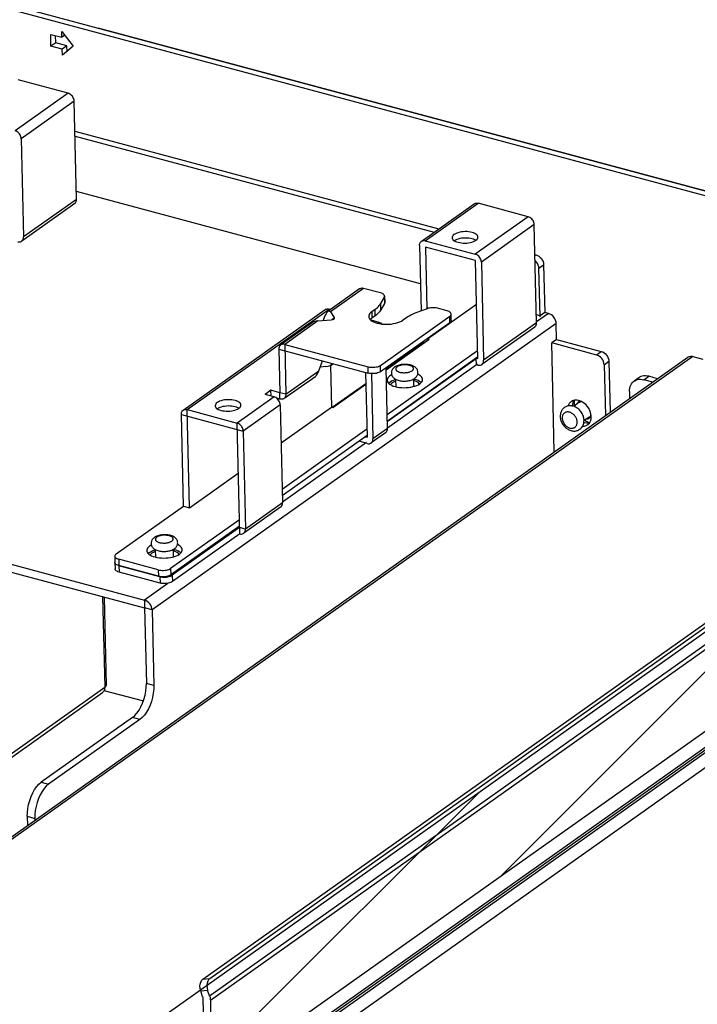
# Model space of a CAD drawing. Header units: millimetres. Extents: x 6 to 414, y 7 to 290.
# Tile 51 of 256: x 163.89 to 171.53, y 113.07 to 124.17. Entities that reach past the tile are written whole.
import ezdxf

# ---------------------------------------------------------------- set-up
doc = ezdxf.new("R2010")
doc.units = ezdxf.units.MM
doc.header["$LTSCALE"] = 23.1
doc.layers.get('0').update_dxf_attribs({"linetype": 'CONTINUOUS'})
doc.layers.add('00_COMPONENTS', color=7, linetype='CONTINUOUS')
doc.styles.get("Standard").update_dxf_attribs({"font": 'txt', "width": 0.6})
doc.dimstyles.get("Standard").update_dxf_attribs({"dimtxt": 2.5, "dimasz": 1.8, "dimexe": 0.05, "dimexo": 0.0625, "dimtad": 1, "dimzin": 0, "dimdsep": 46, "dimtxsty": 'Standard', "dimblk": '_FILLED', "dimblk1": '_FILLED', "dimblk2": '_FILLED', "dimcen": 0.09, "dimadec": 0, "dimazin": 0, "dimtol": 1, "dimtp": 0.01, "dimtm": 0.01, "dimtfac": 1, "dimtofl": 0, "dimtmove": 0, "dimatfit": 3, "dimldrblk": '_FILLED', "dimfxl": 0, "dimtolj": 1, "dimtzin": 0, "dimarcsym": 0})

# ---------------------------------------------------------------- blocks, each defined once
blk = doc.blocks.new('_FILLED')
at = {"color": 0, "linetype": 'ByBlock'}
blk.add_solid([(0, 0), (-1, 0.2222), (-1, -0.2222)], dxfattribs=at)

msp = doc.modelspace()

# ---------------------------------------------------------------- linework, layer by layer
at = {"color": 4, "linetype": 'Continuous'}
for p, q in [((176.709, 120.874), (164.775, 124.076)), ((176.649, 120.839), (144.55, 98.072)), ((145.086, 97.338), (176.675, 119.742))]:
    msp.add_line(p, q, dxfattribs=at)
at = {"color": 7, "linetype": 'Continuous'}
for p, q in [((142.279, 123.808), (165.298, 117.631)), ((164.516, 122.861), (168.562, 121.776)), ((168.407, 121.195), (164.531, 122.235)), ((169.032, 121.685), (169.022, 121.691)), ((169.027, 121.457), (168.464, 121.608)), ((168.464, 121.608), (168.48, 120.913)), ((169.053, 120.351), (169.027, 121.457)), ((169.698, 121.513), (169.71, 121.521)), ((169.742, 121.37), (169.796, 121.409)), ((169.755, 120.824), (169.742, 121.37)), ((167.962, 120.901), (167.96, 120.973)), ((168.002, 120.972), (167.962, 120.901)), ((168.001, 121.044), (168.002, 120.972)), ((168.004, 121.056), (168.005, 120.984)), ((167.859, 120.88), (167.86, 120.808)), ((167.898, 120.835), (167.896, 120.906)), ((168.488, 120.574), (169.038, 120.964)), ((169.851, 120.86), (169.716, 120.765)), ((169.809, 120.872), (169.755, 120.833)), ((169.851, 120.86), (169.809, 120.872)), ((169.867, 120.854), (169.851, 120.86)), ((167.898, 120.835), (167.86, 120.808)), ((167.958, 120.205), (168.739, 120.758)), ((168.739, 120.758), (168.737, 120.83)), ((168.755, 120.783), (168.753, 120.855)), ((169.755, 120.833), (169.714, 120.844)), ((169.937, 120.748), (165.384, 117.519)), ((169.941, 120.569), (169.937, 120.748)), ((168.02, 120.226), (168.505, 120.57)), ((168.02, 120.234), (168.444, 120.535)), ((168.488, 120.58), (168.488, 120.574)), ((168.488, 120.574), (168.505, 120.57)), ((169.884, 120.532), (170.391, 120.395)), ((169.941, 120.569), (169.887, 120.531)), ((169.916, 119.301), (169.887, 120.531)), ((166.812, 120.459), (167.82, 120.189)), ((166.878, 120.513), (166.891, 119.95)), ((169.051, 120.439), (168.032, 119.717)), ((170.391, 120.395), (170.445, 120.434)), ((167.264, 120.214), (167.305, 120.327)), ((168.034, 119.645), (169.036, 120.355)), ((169.053, 120.351), (169.036, 120.355)), ((169.038, 120.284), (169.036, 120.355)), ((170.477, 120.283), (170.531, 120.322)), ((166.891, 119.95), (167.264, 120.214)), ((167.341, 120.262), (167.28, 120.257)), ((167.393, 120.274), (167.404, 119.805)), ((167.401, 120.279), (167.424, 120.295)), ((167.789, 120.197), (167.806, 119.467)), ((167.82, 120.189), (167.819, 120.26)), ((167.958, 120.205), (167.957, 120.276)), ((169.047, 120.29), (169.038, 120.284)), ((170.477, 120.283), (170.491, 119.709)), ((166.87, 119.902), (167.228, 120.156)), ((168.134, 120.034), (168.132, 120.118)), ((168.334, 120.039), (168.332, 120.123)), ((170.868, 120.137), (170.814, 120.098)), ((170.926, 120.114), (170.98, 120.153)), ((171.079, 120.126), (170.98, 120.153)), ((166.724, 119.93), (166.723, 119.995)), ((167.412, 119.803), (167.792, 120.072)), ((167.421, 119.801), (167.792, 120.064)), ((168.091, 120.079), (168.08, 120.07)), ((168.299, 120.031), (168.323, 120.036)), ((168.384, 120.058), (168.4, 120.068)), ((168.394, 120.069), (168.385, 120.078)), ((168.396, 120.066), (168.394, 120.069)), ((168.4, 120.068), (168.413, 120.079)), ((166.825, 119.896), (166.787, 119.906)), ((166.891, 119.95), (166.824, 119.968)), ((166.825, 119.896), (166.824, 119.968)), ((170.139, 119.88), (170.138, 119.87)), ((165.805, 118.671), (165.779, 119.777)), ((166.361, 119.791), (166.351, 119.797)), ((166.837, 119.403), (167.404, 119.805)), ((167.404, 119.805), (167.421, 119.801)), ((170.194, 119.856), (170.135, 119.813)), ((170.141, 119.832), (170.143, 119.819)), ((170.153, 119.806), (170.142, 119.811)), ((170.27, 119.835), (170.246, 119.854)), ((165.714, 119.723), (166.411, 119.536)), ((170.31, 119.693), (170.25, 119.65)), ((170.25, 119.645), (170.251, 119.657)), ((170.33, 119.672), (170.332, 119.7)), ((166.371, 118.376), (166.342, 119.626)), ((167.804, 119.555), (166.85, 118.878)), ((170.311, 119.633), (170.315, 119.632)), ((167.788, 119.471), (167.806, 119.467)), ((167.8, 119.406), (166.853, 118.734)), ((165.805, 118.671), (166.355, 119.061)), ((164.979, 118.151), (165.738, 118.689)), ((165.738, 118.689), (165.805, 118.671)), ((166.368, 118.536), (165.592, 117.987)), ((166.37, 118.448), (165.611, 117.91)), ((166.437, 118.43), (166.37, 118.448)), ((165.426, 118.114), (165.424, 118.198)), ((165.626, 118.118), (165.624, 118.202)), ((164.963, 118.126), (164.965, 118.055)), ((165.454, 117.971), (165.009, 118.09)), ((165.009, 118.09), (165.011, 118.019)), ((165.383, 118.159), (165.372, 118.15)), ((165.592, 118.11), (165.616, 118.115)), ((165.686, 118.149), (165.677, 118.158)), ((165.677, 118.138), (165.692, 118.148)), ((165.688, 118.145), (165.686, 118.149)), ((165.692, 118.148), (165.705, 118.158)), ((164.965, 118.054), (164.967, 117.982)), ((165.473, 117.894), (165.011, 118.018)), ((165.011, 118.018), (165.012, 117.946)), ((165.592, 117.987), (165.594, 117.915)), ((165.454, 117.971), (165.456, 117.899)), ((165.473, 117.894), (165.474, 117.822)), ((165.59, 117.899), (165.601, 117.904)), ((165.601, 117.904), (165.611, 117.91)), ((165.611, 117.91), (165.613, 117.838)), ((165.563, 117.819), (165.298, 117.631)), ((165.298, 117.631), (165.3, 117.542)), ((165.384, 117.519), (165.3, 117.542)), ((165.384, 117.519), (165.404, 116.669)), ((165.404, 116.669), (165.32, 116.691)), ((165.248, 116.285), (164.218, 115.554)), ((165.248, 116.285), (165.164, 116.307)), ((164.134, 115.577), (164.218, 115.554)), ((164.218, 115.554), (164.192, 115.533)), ((164.192, 115.533), (164.168, 115.505)), ((163.978, 115.193), (164.062, 115.17)), ((164.062, 115.17), (164.062, 115.149))]:
    msp.add_line(p, q, dxfattribs=at)
at = {"color": 3, "linetype": 'Continuous'}
for p, q in [((142.281, 123.718), (165.3, 117.542)), ((164.438, 123.343), (163.875, 123.494)), ((164.438, 123.343), (163.841, 122.92)), ((164.507, 123.253), (163.91, 122.83)), ((164.533, 122.146), (164.507, 123.253)), ((164.515, 122.915), (168.616, 121.814)), ((163.91, 122.83), (163.937, 121.724)), ((164.512, 122.099), (163.916, 121.676)), ((164.533, 122.146), (163.937, 121.724)), ((168.417, 121.673), (169.014, 122.096)), ((168.462, 121.68), (169.058, 122.103)), ((169.621, 121.952), (169.058, 122.103)), ((169.621, 121.952), (169.025, 121.529)), ((169.69, 121.862), (169.094, 121.439)), ((169.716, 120.756), (169.69, 121.862)), ((168.462, 121.68), (169.025, 121.529)), ((168.397, 121.626), (168.414, 120.889)), ((169.094, 121.439), (169.12, 120.333)), ((169.698, 121.524), (169.71, 121.521)), ((169.796, 121.409), (169.809, 120.872)), ((167.722, 121.137), (167.364, 120.883)), ((167.767, 121.143), (167.393, 120.878)), ((167.958, 121.092), (167.767, 121.143)), ((167.96, 120.973), (168.001, 121.044)), ((165.734, 119.771), (167.333, 120.905)), ((165.779, 119.777), (167.378, 120.911)), ((167.397, 120.906), (167.378, 120.911)), ((167.393, 120.878), (167.437, 120.814)), ((167.896, 120.906), (167.859, 120.88)), ((168.483, 120.915), (168.356, 120.867)), ((168.707, 120.891), (168.6, 120.92)), ((167.191, 120.76), (166.833, 120.506)), ((167.251, 120.777), (166.878, 120.513)), ((167.251, 120.777), (167.402, 120.79)), ((167.328, 120.825), (167.312, 120.782)), ((167.408, 120.79), (167.437, 120.814)), ((167.941, 120.76), (167.852, 120.784)), ((167.941, 120.76), (167.928, 120.75)), ((167.957, 120.276), (168.737, 120.83)), ((168.249, 120.812), (168.211, 120.785)), ((169.716, 120.756), (169.12, 120.333)), ((169.695, 120.708), (169.099, 120.285)), ((169.941, 120.569), (170.445, 120.434)), ((166.812, 120.459), (166.824, 119.968)), ((166.878, 120.513), (167.819, 120.26)), ((158.583, 111.263), (171.42, 120.367)), ((171.475, 120.375), (158.616, 111.255)), ((169.052, 120.368), (168.034, 119.645)), ((170.531, 120.322), (170.545, 119.747)), ((171.475, 120.375), (171.588, 120.345)), ((168.036, 119.564), (168.02, 120.248)), ((168.036, 119.573), (169.038, 120.284)), ((169.054, 120.279), (169.038, 120.284)), ((167.856, 120.183), (167.873, 119.448)), ((168.081, 120.096), (168.066, 120.087)), ((168.099, 120.105), (168.081, 120.096)), ((168.342, 120.118), (168.332, 120.121)), ((168.415, 120.082), (168.411, 120.086)), ((171.025, 120.087), (170.926, 120.114)), ((166.723, 119.995), (166.657, 119.948)), ((166.824, 119.968), (166.723, 119.995)), ((170.762, 119.98), (170.764, 119.902)), ((166.758, 119.921), (166.342, 119.626)), ((166.758, 119.921), (166.657, 119.948)), ((170.127, 119.862), (170.12, 119.838)), ((170.136, 119.88), (170.127, 119.862)), ((165.779, 119.777), (166.342, 119.626)), ((166.827, 119.831), (166.411, 119.536)), ((166.827, 119.831), (166.853, 118.725)), ((170.12, 119.838), (170.118, 119.82)), ((165.738, 118.689), (165.714, 119.723)), ((166.411, 119.536), (166.437, 118.43)), ((168.036, 119.564), (167.873, 119.448)), ((170.249, 119.633), (170.255, 119.631)), ((170.255, 119.631), (170.282, 119.627)), ((167.806, 119.484), (166.851, 118.807)), ((167.808, 119.395), (167.716, 119.42)), ((168.015, 119.517), (167.852, 119.401)), ((166.832, 118.678), (166.416, 118.383)), ((166.853, 118.725), (166.437, 118.43)), ((166.369, 118.465), (165.594, 117.915)), ((166.371, 118.376), (165.613, 117.838)), ((165.635, 118.198), (165.624, 118.201)), ((165.374, 118.176), (165.358, 118.166)), ((165.392, 118.185), (165.374, 118.176)), ((165.708, 118.161), (165.704, 118.165)), ((164.965, 118.053), (164.965, 118.055)), ((165.456, 117.899), (165.011, 118.019)), ((165.474, 117.822), (165.012, 117.946)), ((165.47, 117.896), (165.456, 117.899)), ((165.485, 117.894), (165.47, 117.896)), ((164.826, 117.669), (164.85, 116.647)), ((164.843, 117.664), (164.866, 116.672)), ((165.3, 117.542), (165.32, 116.691)), ((160.397, 113.488), (164.85, 116.647)), ((160.398, 113.449), (164.824, 116.588)), ((165.164, 116.307), (165.189, 116.329)), ((165.189, 116.329), (165.214, 116.356)), ((165.164, 116.307), (164.134, 115.577)), ((163.978, 115.193), (163.98, 115.091))]:
    msp.add_line(p, q, dxfattribs=at)
at = {"color": 2, "linetype": 'Continuous'}
for p, q in [((169.316, 114.523), (173.15, 118.357)), ((165.23, 111.625), (169.064, 115.459))]:
    msp.add_line(p, q, dxfattribs=at)
at = {"color": 3, "linetype": 'Continuous'}
for points in [[(164.507, 123.253), (164.505, 123.264), (164.503, 123.276), (164.499, 123.287), (164.493, 123.298), (164.486, 123.309), (164.478, 123.318), (164.468, 123.327), (164.459, 123.333), (164.448, 123.339), (164.438, 123.343)], [(163.91, 122.83), (163.909, 122.842), (163.907, 122.853), (163.902, 122.865), (163.897, 122.876), (163.889, 122.886), (163.881, 122.895), (163.872, 122.904), (163.862, 122.911), (163.852, 122.916), (163.841, 122.92)], [(164.512, 122.099), (164.514, 122.101), (164.521, 122.108), (164.526, 122.116), (164.53, 122.125), (164.532, 122.135), (164.533, 122.146)], [(169.014, 122.096), (169.019, 122.1), (169.028, 122.103), (169.038, 122.105), (169.048, 122.105), (169.058, 122.103)], [(169.69, 121.862), (169.689, 121.874), (169.686, 121.885), (169.682, 121.896), (169.676, 121.908), (169.669, 121.918), (169.661, 121.927), (169.652, 121.936), (169.642, 121.943), (169.632, 121.948), (169.621, 121.952)], [(168.788, 121.751), (168.778, 121.743), (168.771, 121.734), (168.767, 121.725), (168.765, 121.715)], [(169.055, 121.722), (169.054, 121.73), (169.049, 121.739), (169.042, 121.748), (169.032, 121.756), (169.02, 121.763), (169.005, 121.769), (168.989, 121.774), (168.971, 121.778), (168.951, 121.781), (168.931, 121.783), (168.911, 121.783), (168.89, 121.782), (168.87, 121.78), (168.85, 121.776), (168.832, 121.771), (168.816, 121.766), (168.801, 121.759), (168.788, 121.751)], [(163.871, 121.67), (163.882, 121.668), (163.892, 121.668), (163.901, 121.67), (163.91, 121.673), (163.916, 121.676)], [(163.916, 121.676), (163.918, 121.678), (163.925, 121.685), (163.93, 121.693), (163.934, 121.702), (163.936, 121.712), (163.937, 121.724)], [(168.397, 121.626), (168.397, 121.637), (168.399, 121.648), (168.403, 121.657), (168.408, 121.665), (168.415, 121.672), (168.417, 121.673)], [(168.417, 121.673), (168.423, 121.677), (168.432, 121.68), (168.441, 121.682), (168.451, 121.682), (168.462, 121.68)], [(168.765, 121.715), (168.767, 121.707), (168.771, 121.698), (168.778, 121.689), (168.788, 121.681)], [(168.788, 121.681), (168.801, 121.674), (168.815, 121.668), (168.832, 121.663), (168.85, 121.659), (168.869, 121.656), (168.889, 121.654), (168.91, 121.654), (168.931, 121.655), (168.951, 121.657), (168.97, 121.661), (168.988, 121.666), (169.005, 121.671), (169.019, 121.678), (169.032, 121.686)], [(169.032, 121.686), (169.042, 121.694), (169.049, 121.703), (169.054, 121.712), (169.055, 121.722)], [(169.094, 121.439), (169.093, 121.451), (169.09, 121.462), (169.086, 121.474), (169.08, 121.485), (169.073, 121.495), (169.065, 121.505), (169.056, 121.513), (169.046, 121.52), (169.036, 121.525), (169.025, 121.529)], [(169.71, 121.521), (169.727, 121.514), (169.742, 121.505), (169.757, 121.493), (169.77, 121.479), (169.781, 121.462), (169.789, 121.445), (169.794, 121.427), (169.796, 121.409)], [(167.767, 121.143), (167.756, 121.145), (167.746, 121.145), (167.736, 121.144), (167.727, 121.14), (167.722, 121.137)], [(168.004, 121.056), (168.004, 121.058), (168.001, 121.065), (167.997, 121.071), (167.99, 121.077), (167.981, 121.083), (167.971, 121.088), (167.958, 121.092)], [(167.896, 120.906), (167.91, 120.917), (167.923, 120.928), (167.934, 120.939), (167.944, 120.95), (167.953, 120.961), (167.96, 120.973)], [(168.001, 121.044), (168.003, 121.051), (168.004, 121.056)], [(167.333, 120.905), (167.339, 120.908), (167.348, 120.911), (167.357, 120.913), (167.367, 120.913), (167.378, 120.911)], [(167.859, 120.88), (167.845, 120.869), (167.835, 120.857), (167.829, 120.845), (167.825, 120.833), (167.825, 120.828)], [(168.356, 120.867), (168.336, 120.859), (168.316, 120.85), (168.298, 120.841), (168.28, 120.832), (168.264, 120.822), (168.249, 120.812)], [(168.6, 120.92), (168.586, 120.923), (168.572, 120.925), (168.556, 120.926), (168.541, 120.925), (168.525, 120.924), (168.51, 120.922), (168.496, 120.919), (168.483, 120.915)], [(168.753, 120.855), (168.753, 120.857), (168.751, 120.863), (168.746, 120.87), (168.74, 120.876), (168.731, 120.882), (168.72, 120.887), (168.707, 120.891)], [(167.825, 120.828), (167.826, 120.821), (167.83, 120.809), (167.837, 120.797)], [(167.837, 120.797), (167.848, 120.786), (167.862, 120.776), (167.879, 120.767), (167.899, 120.759), (167.921, 120.752), (167.945, 120.746), (167.971, 120.742), (167.997, 120.74), (168.025, 120.739), (168.052, 120.74), (168.079, 120.742), (168.106, 120.746), (168.131, 120.751), (168.154, 120.758), (168.176, 120.766), (168.195, 120.775), (168.211, 120.785)], [(167.973, 120.742), (167.972, 120.744), (167.962, 120.751), (167.952, 120.756), (167.941, 120.76)], [(168.737, 120.83), (168.745, 120.836), (168.75, 120.843), (168.753, 120.85), (168.753, 120.855)], [(169.695, 120.708), (169.698, 120.71), (169.704, 120.717), (169.71, 120.725), (169.713, 120.734), (169.716, 120.744), (169.716, 120.756)], [(168.448, 120.529), (168.442, 120.536), (168.437, 120.544)], [(166.833, 120.506), (166.831, 120.504), (166.824, 120.498), (166.819, 120.49), (166.815, 120.48), (166.813, 120.47), (166.812, 120.459)], [(166.878, 120.513), (166.867, 120.515), (166.857, 120.515), (166.847, 120.513), (166.838, 120.51), (166.833, 120.506)], [(170.445, 120.434), (170.462, 120.428), (170.477, 120.418), (170.492, 120.406), (170.505, 120.392), (170.516, 120.375), (170.524, 120.358), (170.529, 120.34), (170.531, 120.322)], [(169.099, 120.285), (169.102, 120.287), (169.108, 120.294), (169.113, 120.302), (169.117, 120.311), (169.119, 120.322), (169.12, 120.333)], [(171.42, 120.367), (171.425, 120.371), (171.434, 120.375), (171.443, 120.377), (171.454, 120.378), (171.464, 120.378), (171.475, 120.375)], [(167.819, 120.26), (167.833, 120.257), (167.847, 120.255), (167.863, 120.254), (167.878, 120.254), (167.894, 120.256), (167.909, 120.258), (167.923, 120.261), (167.936, 120.265), (167.947, 120.27), (167.957, 120.276)], [(169.054, 120.279), (169.065, 120.277), (169.075, 120.277), (169.085, 120.279), (169.094, 120.282), (169.099, 120.285)], [(168.066, 120.087), (168.053, 120.076), (168.05, 120.073)], [(168.132, 120.116), (168.12, 120.113), (168.099, 120.105)], [(168.411, 120.086), (168.398, 120.095), (168.382, 120.104), (168.363, 120.112), (168.342, 120.118)], [(170.762, 119.98), (170.762, 120), (170.765, 120.019), (170.77, 120.037), (170.777, 120.053), (170.785, 120.068), (170.796, 120.082), (170.808, 120.094), (170.814, 120.098)], [(170.814, 120.098), (170.822, 120.103), (170.837, 120.111), (170.853, 120.116), (170.87, 120.119), (170.888, 120.12), (170.907, 120.118), (170.926, 120.114)], [(166.385, 119.828), (166.383, 119.836), (166.379, 119.845), (166.372, 119.854), (166.362, 119.862), (166.35, 119.869), (166.335, 119.875), (166.319, 119.88), (166.3, 119.884), (166.281, 119.887), (166.261, 119.889), (166.24, 119.889), (166.22, 119.888), (166.199, 119.886), (166.18, 119.882), (166.162, 119.877), (166.145, 119.872), (166.131, 119.865), (166.118, 119.857)], [(166.789, 119.905), (166.779, 119.912), (166.769, 119.917), (166.758, 119.921)], [(166.827, 119.831), (166.826, 119.843), (166.823, 119.854), (166.819, 119.866), (166.813, 119.877), (166.806, 119.887), (166.798, 119.897), (166.789, 119.905)], [(165.714, 119.723), (165.714, 119.734), (165.716, 119.745), (165.72, 119.754), (165.725, 119.762), (165.732, 119.769), (165.734, 119.771)], [(165.734, 119.771), (165.74, 119.774), (165.749, 119.777), (165.758, 119.779), (165.768, 119.779), (165.779, 119.777)], [(166.118, 119.857), (166.108, 119.849), (166.101, 119.84), (166.097, 119.831), (166.095, 119.821)], [(166.095, 119.821), (166.096, 119.813), (166.101, 119.804), (166.108, 119.795), (166.118, 119.787)], [(166.118, 119.787), (166.13, 119.78), (166.145, 119.774), (166.161, 119.769), (166.179, 119.765), (166.199, 119.762), (166.219, 119.76), (166.24, 119.76), (166.26, 119.761), (166.281, 119.763), (166.3, 119.767), (166.318, 119.772), (166.335, 119.778), (166.349, 119.784), (166.362, 119.792)], [(166.362, 119.792), (166.372, 119.8), (166.379, 119.809), (166.383, 119.818), (166.385, 119.828)], [(166.411, 119.536), (166.41, 119.548), (166.407, 119.559), (166.403, 119.571), (166.397, 119.582), (166.39, 119.592), (166.382, 119.602), (166.373, 119.61), (166.363, 119.617), (166.353, 119.622), (166.342, 119.626)], [(168.015, 119.517), (168.017, 119.518), (168.024, 119.525), (168.029, 119.533), (168.033, 119.543), (168.035, 119.553), (168.036, 119.564)], [(170.282, 119.627), (170.307, 119.628), (170.314, 119.63)], [(167.852, 119.401), (167.855, 119.403), (167.862, 119.41), (167.867, 119.418), (167.871, 119.427), (167.873, 119.437), (167.873, 119.448)], [(167.808, 119.395), (167.818, 119.393), (167.829, 119.393), (167.838, 119.395), (167.847, 119.398), (167.852, 119.401)], [(166.832, 118.678), (166.835, 118.68), (166.841, 118.686), (166.847, 118.694), (166.851, 118.704), (166.853, 118.714), (166.853, 118.725)], [(166.416, 118.383), (166.419, 118.384), (166.425, 118.391), (166.43, 118.399), (166.434, 118.409), (166.436, 118.419), (166.437, 118.43)], [(166.371, 118.376), (166.382, 118.374), (166.392, 118.374), (166.402, 118.376), (166.411, 118.379), (166.416, 118.383)], [(165.704, 118.165), (165.691, 118.175), (165.674, 118.184), (165.656, 118.192), (165.635, 118.198)], [(165.358, 118.166), (165.345, 118.156), (165.343, 118.153)], [(165.424, 118.196), (165.412, 118.192), (165.392, 118.185)], [(165.011, 118.019), (164.998, 118.023), (164.987, 118.027), (164.978, 118.033), (164.972, 118.039), (164.967, 118.046), (164.965, 118.053)], [(165.012, 117.946), (165, 117.95), (164.989, 117.955), (164.98, 117.961), (164.973, 117.967), (164.969, 117.973), (164.967, 117.98), (164.967, 117.982)], [(165.594, 117.915), (165.584, 117.909), (165.573, 117.904), (165.56, 117.9), (165.546, 117.897), (165.531, 117.894), (165.516, 117.893), (165.5, 117.893), (165.485, 117.894)], [(165.613, 117.838), (165.603, 117.832), (165.592, 117.827), (165.579, 117.823), (165.565, 117.82), (165.55, 117.817), (165.534, 117.816), (165.519, 117.816), (165.503, 117.817), (165.488, 117.819), (165.474, 117.822)], [(164.85, 116.647), (164.849, 116.633), (164.847, 116.62)], [(164.866, 116.672), (164.866, 116.667), (164.863, 116.66), (164.858, 116.653), (164.85, 116.647)], [(165.214, 116.356), (165.237, 116.389), (165.258, 116.426), (165.277, 116.467), (165.293, 116.511), (165.305, 116.557), (165.314, 116.602), (165.319, 116.647), (165.32, 116.691)], [(164.847, 116.62), (164.842, 116.609), (164.835, 116.599), (164.827, 116.59), (164.824, 116.588)], [(163.978, 115.193), (163.979, 115.237), (163.984, 115.282), (163.993, 115.327), (164.005, 115.373), (164.021, 115.417), (164.04, 115.458), (164.061, 115.495), (164.084, 115.528), (164.108, 115.555), (164.134, 115.577)]]:
    msp.add_lwpolyline(points, dxfattribs=at)
at = {"color": 7, "linetype": 'Continuous'}
for points in [[(169.022, 121.691), (169.007, 121.697), (168.991, 121.703), (168.972, 121.707), (168.953, 121.71), (168.933, 121.711), (168.912, 121.711), (168.892, 121.71), (168.871, 121.708), (168.852, 121.705), (168.834, 121.7), (168.817, 121.694), (168.803, 121.687), (168.79, 121.68)], [(169.742, 121.37), (169.74, 121.388), (169.735, 121.406), (169.726, 121.424), (169.716, 121.44), (169.703, 121.455), (169.7, 121.457)], [(168.005, 120.984), (168.005, 120.979), (168.002, 120.972)], [(167.962, 120.901), (167.954, 120.89), (167.946, 120.878), (167.936, 120.867), (167.924, 120.856), (167.912, 120.845), (167.898, 120.835)], [(167.86, 120.808), (167.847, 120.797), (167.843, 120.792)], [(168.755, 120.783), (168.754, 120.778), (168.752, 120.771), (168.746, 120.764), (168.739, 120.758)], [(169.937, 120.748), (169.935, 120.766), (169.93, 120.784), (169.921, 120.802), (169.911, 120.818), (169.898, 120.833), (169.883, 120.845), (169.867, 120.854)], [(170.477, 120.283), (170.475, 120.302), (170.47, 120.319), (170.462, 120.337), (170.451, 120.353), (170.438, 120.368), (170.423, 120.38), (170.408, 120.389), (170.391, 120.395)], [(167.958, 120.205), (167.949, 120.199), (167.938, 120.194), (167.925, 120.19), (167.911, 120.186), (167.895, 120.184), (167.88, 120.183), (167.864, 120.183), (167.849, 120.184), (167.834, 120.186), (167.82, 120.189)], [(168.117, 120.256), (168.109, 120.25), (168.103, 120.244), (168.097, 120.238), (168.093, 120.232), (168.089, 120.225), (168.085, 120.218), (168.083, 120.211), (168.081, 120.205), (168.08, 120.197), (168.08, 120.19), (168.08, 120.183), (168.082, 120.176), (168.084, 120.168), (168.087, 120.161), (168.09, 120.154), (168.095, 120.147), (168.101, 120.14), (168.108, 120.134), (168.116, 120.127), (168.125, 120.122)], [(168.343, 120.13), (168.35, 120.135), (168.357, 120.142), (168.363, 120.148), (168.367, 120.154), (168.371, 120.161), (168.374, 120.168), (168.377, 120.174), (168.379, 120.181), (168.38, 120.188), (168.38, 120.196), (168.379, 120.203), (168.378, 120.21), (168.376, 120.217), (168.373, 120.225), (168.369, 120.232), (168.365, 120.239), (168.359, 120.246), (168.352, 120.252), (168.344, 120.258), (168.335, 120.264), (168.325, 120.269), (168.315, 120.274), (168.304, 120.278), (168.292, 120.281), (168.281, 120.283), (168.27, 120.285), (168.258, 120.286), (168.247, 120.287), (168.235, 120.287), (168.224, 120.287), (168.212, 120.287), (168.201, 120.285), (168.189, 120.284), (168.178, 120.282), (168.167, 120.279), (168.156, 120.275), (168.146, 120.272), (168.135, 120.267), (168.126, 120.262), (168.117, 120.256)], [(168.145, 120.26), (168.14, 120.257), (168.137, 120.253), (168.134, 120.249), (168.131, 120.246), (168.13, 120.242), (168.129, 120.238), (168.129, 120.234), (168.13, 120.23), (168.131, 120.226), (168.133, 120.223), (168.136, 120.219), (168.14, 120.216), (168.144, 120.212), (168.149, 120.209), (168.155, 120.206), (168.161, 120.204), (168.168, 120.201), (168.175, 120.199), (168.182, 120.197), (168.19, 120.196), (168.198, 120.195), (168.207, 120.194), (168.215, 120.193), (168.224, 120.193), (168.233, 120.193), (168.241, 120.194), (168.25, 120.194), (168.258, 120.196), (168.267, 120.197), (168.275, 120.199), (168.282, 120.201), (168.289, 120.203), (168.296, 120.206), (168.302, 120.209), (168.308, 120.212), (168.313, 120.215)], [(168.313, 120.215), (168.317, 120.219), (168.321, 120.222), (168.324, 120.226), (168.326, 120.23), (168.328, 120.233), (168.329, 120.237), (168.329, 120.241), (168.328, 120.245), (168.327, 120.249), (168.324, 120.253), (168.321, 120.256), (168.318, 120.26), (168.314, 120.263), (168.309, 120.266), (168.303, 120.269), (168.297, 120.272), (168.29, 120.274), (168.283, 120.276), (168.276, 120.278), (168.268, 120.279), (168.259, 120.281), (168.251, 120.281), (168.242, 120.282), (168.234, 120.282), (168.225, 120.282), (168.216, 120.282), (168.208, 120.281), (168.199, 120.28), (168.191, 120.278), (168.183, 120.276), (168.176, 120.274), (168.168, 120.272), (168.162, 120.269), (168.156, 120.266), (168.15, 120.263), (168.145, 120.26)], [(168.064, 120.158), (168.051, 120.148), (168.041, 120.137), (168.035, 120.125), (168.032, 120.114), (168.032, 120.108)], [(168.032, 120.108), (168.033, 120.102), (168.036, 120.091), (168.044, 120.08)], [(168.083, 120.17), (168.08, 120.168), (168.064, 120.158)], [(168.132, 120.099), (168.119, 120.095), (168.104, 120.087), (168.091, 120.079)], [(168.125, 120.122), (168.135, 120.116), (168.145, 120.112), (168.156, 120.108), (168.167, 120.105), (168.179, 120.103), (168.19, 120.101), (168.202, 120.099), (168.213, 120.099), (168.225, 120.098), (168.236, 120.099), (168.248, 120.099), (168.259, 120.1), (168.271, 120.102), (168.282, 120.104), (168.293, 120.107), (168.304, 120.11), (168.314, 120.114), (168.325, 120.119)], [(168.325, 120.119), (168.334, 120.124), (168.343, 120.13)], [(168.385, 120.078), (168.373, 120.086), (168.36, 120.094), (168.344, 120.1), (168.332, 120.104)], [(168.432, 120.118), (168.431, 120.124), (168.427, 120.136), (168.42, 120.147), (168.41, 120.157), (168.396, 120.167), (168.38, 120.176), (168.378, 120.177)], [(168.413, 120.079), (168.422, 120.09), (168.429, 120.101), (168.432, 120.113), (168.432, 120.118)], [(170.98, 120.153), (170.961, 120.156), (170.943, 120.158), (170.925, 120.157), (170.907, 120.154), (170.891, 120.149), (170.876, 120.142), (170.868, 120.137)], [(168.044, 120.08), (168.054, 120.069), (168.067, 120.059), (168.084, 120.051), (168.102, 120.043), (168.123, 120.036)], [(168.08, 120.07), (168.072, 120.061), (168.07, 120.058)], [(168.123, 120.036), (168.146, 120.031), (168.171, 120.027), (168.196, 120.025), (168.222, 120.024), (168.248, 120.025), (168.274, 120.027), (168.299, 120.031)], [(168.323, 120.036), (168.346, 120.042), (168.366, 120.05), (168.384, 120.058)], [(166.87, 119.902), (166.865, 119.899), (166.856, 119.896), (166.846, 119.894), (166.836, 119.894), (166.825, 119.896)], [(166.891, 119.95), (166.89, 119.939), (166.888, 119.928), (166.884, 119.919), (166.879, 119.911), (166.872, 119.904), (166.87, 119.902)], [(170.105, 119.866), (170.1, 119.862), (170.084, 119.845)], [(170.143, 119.882), (170.12, 119.875), (170.105, 119.866)], [(170.138, 119.87), (170.138, 119.858), (170.139, 119.845), (170.141, 119.832)], [(170.246, 119.854), (170.221, 119.869), (170.194, 119.879), (170.168, 119.883), (170.143, 119.882)], [(170.209, 119.873), (170.206, 119.872), (170.2, 119.87), (170.195, 119.868), (170.19, 119.865), (170.185, 119.861), (170.181, 119.857), (170.177, 119.853), (170.173, 119.848), (170.17, 119.843), (170.167, 119.838), (170.166, 119.836)], [(170.225, 119.866), (170.225, 119.866), (170.219, 119.866), (170.214, 119.865), (170.208, 119.863), (170.203, 119.861), (170.198, 119.858), (170.194, 119.856)], [(166.351, 119.797), (166.337, 119.804), (166.32, 119.809), (166.302, 119.813), (166.283, 119.816), (166.263, 119.817), (166.242, 119.818), (166.221, 119.817), (166.201, 119.814), (166.182, 119.811), (166.163, 119.806), (166.147, 119.8), (166.132, 119.793), (166.12, 119.786)], [(170.142, 119.811), (170.132, 119.815), (170.122, 119.817), (170.111, 119.819), (170.101, 119.82), (170.091, 119.82), (170.081, 119.82), (170.071, 119.818), (170.062, 119.816), (170.053, 119.813), (170.044, 119.809), (170.036, 119.804), (170.028, 119.799), (170.02, 119.793), (170.013, 119.786), (170.007, 119.779), (170.001, 119.77), (169.996, 119.762), (169.992, 119.753), (169.989, 119.743), (169.986, 119.732), (169.984, 119.722), (169.983, 119.711), (169.983, 119.699)], [(170.173, 119.636), (170.173, 119.644), (170.172, 119.652), (170.17, 119.66), (170.168, 119.668), (170.165, 119.676), (170.161, 119.684), (170.157, 119.692), (170.152, 119.699), (170.147, 119.706), (170.142, 119.713), (170.136, 119.719), (170.13, 119.725), (170.123, 119.73), (170.116, 119.735), (170.109, 119.739), (170.102, 119.743), (170.095, 119.746), (170.087, 119.748), (170.08, 119.75), (170.073, 119.751), (170.066, 119.751), (170.059, 119.751), (170.052, 119.749), (170.046, 119.748), (170.04, 119.745), (170.034, 119.742), (170.029, 119.738), (170.024, 119.734), (170.019, 119.729), (170.016, 119.723), (170.012, 119.717), (170.01, 119.711), (170.008, 119.704), (170.006, 119.696), (170.006, 119.689), (170.005, 119.681)], [(170.084, 119.845), (170.072, 119.824), (170.071, 119.818)], [(170.251, 119.657), (170.25, 119.668), (170.248, 119.679), (170.246, 119.691), (170.243, 119.702), (170.239, 119.713), (170.234, 119.724), (170.228, 119.735), (170.222, 119.745), (170.215, 119.755), (170.207, 119.764), (170.199, 119.773), (170.191, 119.781), (170.182, 119.788), (170.172, 119.795), (170.163, 119.801), (170.153, 119.806)], [(170.332, 119.7), (170.329, 119.729), (170.321, 119.757), (170.308, 119.785), (170.291, 119.811), (170.27, 119.835)], [(169.983, 119.699), (169.983, 119.688), (169.985, 119.677), (169.987, 119.665), (169.99, 119.654), (169.995, 119.643), (169.999, 119.632), (170.005, 119.621), (170.011, 119.611), (170.018, 119.601), (170.026, 119.592), (170.034, 119.583), (170.042, 119.575), (170.052, 119.567), (170.061, 119.561), (170.071, 119.555), (170.081, 119.55), (170.091, 119.545), (170.101, 119.541), (170.112, 119.539), (170.122, 119.537), (170.132, 119.536), (170.142, 119.536), (170.152, 119.536), (170.162, 119.538), (170.171, 119.54), (170.18, 119.543), (170.189, 119.547), (170.197, 119.552), (170.205, 119.557), (170.213, 119.563), (170.22, 119.57), (170.226, 119.577), (170.232, 119.585), (170.237, 119.594), (170.241, 119.603), (170.245, 119.613), (170.247, 119.624), (170.249, 119.634), (170.25, 119.645)], [(170.005, 119.681), (170.006, 119.673), (170.007, 119.665), (170.009, 119.657), (170.011, 119.649), (170.014, 119.641), (170.018, 119.634), (170.022, 119.626), (170.026, 119.618), (170.032, 119.611), (170.037, 119.605), (170.043, 119.598), (170.049, 119.592), (170.056, 119.587), (170.063, 119.582), (170.07, 119.578), (170.077, 119.574), (170.084, 119.572), (170.092, 119.569), (170.099, 119.568), (170.106, 119.567), (170.113, 119.566), (170.12, 119.567), (170.127, 119.568), (170.133, 119.57), (170.139, 119.572), (170.145, 119.576), (170.15, 119.58), (170.155, 119.584), (170.16, 119.589), (170.163, 119.594), (170.167, 119.6), (170.169, 119.607), (170.171, 119.614), (170.173, 119.621), (170.173, 119.628), (170.173, 119.636)], [(170.259, 119.656), (170.263, 119.653), (170.275, 119.647), (170.287, 119.642), (170.299, 119.637), (170.311, 119.633)], [(170.282, 119.673), (170.287, 119.673), (170.293, 119.674), (170.298, 119.676)], [(170.298, 119.676), (170.304, 119.678), (170.309, 119.68), (170.314, 119.683), (170.319, 119.687), (170.323, 119.691), (170.327, 119.695), (170.331, 119.7), (170.332, 119.702)], [(170.31, 119.693), (170.311, 119.693), (170.315, 119.697), (170.319, 119.701), (170.323, 119.705), (170.326, 119.71), (170.329, 119.715), (170.33, 119.718)], [(170.311, 119.626), (170.323, 119.647), (170.33, 119.672)], [(170.233, 119.589), (170.252, 119.589), (170.275, 119.597), (170.291, 119.605)], [(170.291, 119.605), (170.295, 119.609), (170.311, 119.626)], [(165.41, 118.336), (165.402, 118.33), (165.395, 118.324), (165.39, 118.318), (165.385, 118.311), (165.381, 118.305), (165.378, 118.298), (165.376, 118.291), (165.374, 118.284), (165.373, 118.277), (165.373, 118.27), (165.373, 118.263), (165.374, 118.255), (165.376, 118.248), (165.379, 118.241), (165.383, 118.234), (165.388, 118.227), (165.393, 118.22), (165.4, 118.213), (165.408, 118.207), (165.417, 118.201)], [(165.635, 118.209), (165.643, 118.215), (165.65, 118.221), (165.655, 118.228), (165.66, 118.234), (165.664, 118.241), (165.667, 118.247), (165.669, 118.254), (165.671, 118.261), (165.672, 118.268), (165.673, 118.275), (165.672, 118.283), (165.671, 118.29), (165.669, 118.297), (165.666, 118.304), (165.662, 118.312), (165.657, 118.319), (165.652, 118.325), (165.645, 118.332), (165.637, 118.338), (165.628, 118.344), (165.618, 118.349), (165.607, 118.354), (165.596, 118.357), (165.585, 118.361), (165.574, 118.363), (165.562, 118.365), (165.551, 118.366), (165.539, 118.367), (165.528, 118.367), (165.516, 118.367), (165.505, 118.366), (165.493, 118.365), (165.482, 118.363), (165.471, 118.361), (165.46, 118.359), (165.449, 118.355), (165.438, 118.351), (165.428, 118.347), (165.418, 118.342), (165.41, 118.336)], [(165.437, 118.34), (165.433, 118.337), (165.429, 118.333), (165.426, 118.329), (165.424, 118.325), (165.422, 118.322), (165.422, 118.318), (165.422, 118.314), (165.422, 118.31), (165.424, 118.306), (165.426, 118.302), (165.429, 118.299), (165.433, 118.295), (165.437, 118.292), (165.442, 118.289), (165.447, 118.286), (165.454, 118.283), (165.46, 118.281), (165.467, 118.279), (165.475, 118.277), (165.483, 118.276), (165.491, 118.274), (165.499, 118.274), (165.508, 118.273), (165.517, 118.273), (165.525, 118.273), (165.534, 118.273), (165.543, 118.274), (165.551, 118.275), (165.559, 118.277), (165.567, 118.279), (165.575, 118.281), (165.582, 118.283), (165.589, 118.286), (165.595, 118.289), (165.6, 118.292), (165.606, 118.295)], [(165.606, 118.295), (165.61, 118.298), (165.614, 118.302), (165.617, 118.306), (165.619, 118.309), (165.621, 118.313), (165.621, 118.317), (165.621, 118.321), (165.621, 118.325), (165.619, 118.329), (165.617, 118.332), (165.614, 118.336), (165.61, 118.339), (165.606, 118.343), (165.601, 118.346), (165.596, 118.349), (165.589, 118.351), (165.583, 118.354), (165.576, 118.356), (165.568, 118.358), (165.56, 118.359), (165.552, 118.36), (165.544, 118.361), (165.535, 118.362), (165.526, 118.362), (165.518, 118.362), (165.509, 118.361), (165.5, 118.361), (165.492, 118.359), (165.484, 118.358), (165.476, 118.356), (165.468, 118.354), (165.461, 118.352), (165.454, 118.349), (165.448, 118.346), (165.443, 118.343), (165.437, 118.34)], [(165.356, 118.238), (165.344, 118.228), (165.334, 118.217), (165.328, 118.205), (165.325, 118.194), (165.325, 118.188)], [(165.376, 118.25), (165.372, 118.248), (165.356, 118.238)], [(165.417, 118.201), (165.427, 118.196), (165.438, 118.192), (165.449, 118.188), (165.46, 118.185), (165.471, 118.182), (165.483, 118.18), (165.494, 118.179), (165.506, 118.178), (165.517, 118.178), (165.529, 118.178), (165.54, 118.179), (165.552, 118.18), (165.563, 118.182), (165.574, 118.184), (165.585, 118.187), (165.596, 118.19), (165.607, 118.194), (165.617, 118.199)], [(165.617, 118.199), (165.627, 118.204), (165.635, 118.209)], [(165.724, 118.198), (165.724, 118.204), (165.72, 118.215), (165.713, 118.227), (165.702, 118.237), (165.689, 118.247), (165.673, 118.256), (165.67, 118.257)], [(165.705, 118.158), (165.715, 118.169), (165.721, 118.181), (165.724, 118.192), (165.724, 118.198)], [(164.979, 118.151), (164.972, 118.145), (164.967, 118.138), (164.964, 118.131), (164.963, 118.126)], [(164.963, 118.126), (164.963, 118.124), (164.965, 118.117), (164.97, 118.111), (164.977, 118.105), (164.986, 118.099), (164.996, 118.094), (165.009, 118.09)], [(165.325, 118.188), (165.325, 118.182), (165.329, 118.17), (165.336, 118.159)], [(165.336, 118.159), (165.347, 118.149), (165.36, 118.139), (165.376, 118.13), (165.395, 118.123), (165.416, 118.116)], [(165.372, 118.15), (165.364, 118.141), (165.363, 118.138)], [(165.425, 118.179), (165.412, 118.174), (165.397, 118.167), (165.383, 118.159)], [(165.416, 118.116), (165.439, 118.111), (165.463, 118.107), (165.489, 118.105), (165.515, 118.104), (165.541, 118.105), (165.567, 118.107), (165.592, 118.11)], [(165.616, 118.115), (165.638, 118.122), (165.659, 118.13), (165.677, 118.138)], [(165.677, 118.158), (165.666, 118.166), (165.652, 118.174), (165.636, 118.18), (165.625, 118.184)], [(165.011, 118.018), (164.998, 118.022), (164.987, 118.027), (164.978, 118.032), (164.972, 118.038), (164.967, 118.045), (164.965, 118.052), (164.965, 118.054)], [(165.454, 117.971), (165.468, 117.968), (165.483, 117.966), (165.498, 117.965), (165.514, 117.965), (165.53, 117.966), (165.545, 117.968), (165.559, 117.972), (165.572, 117.976), (165.583, 117.981), (165.592, 117.987)], [(165.473, 117.894), (165.487, 117.891), (165.501, 117.889), (165.517, 117.888), (165.532, 117.888), (165.548, 117.889), (165.563, 117.891), (165.577, 117.895), (165.59, 117.899)], [(165.33, 117.616), (165.314, 117.625), (165.298, 117.631)], [(165.384, 117.519), (165.382, 117.537), (165.377, 117.555), (165.369, 117.573), (165.358, 117.589), (165.345, 117.603), (165.33, 117.616)], [(165.404, 116.669), (165.403, 116.625), (165.398, 116.58), (165.389, 116.534), (165.377, 116.489), (165.361, 116.445), (165.342, 116.404), (165.321, 116.366), (165.298, 116.333), (165.273, 116.306), (165.248, 116.285)], [(164.168, 115.505), (164.145, 115.473), (164.124, 115.435), (164.105, 115.394), (164.089, 115.35), (164.077, 115.305), (164.068, 115.259), (164.063, 115.214), (164.062, 115.17)]]:
    msp.add_lwpolyline(points, dxfattribs=at)
at = {"color": 3, "linetype": 'Continuous'}
for centre, major_axis, ratio, start_param, end_param in [((167.358, 120.78), (0.023, 0.107), 0.375013, -0.344273, 1.226524), ((167.29, 120.732), (0.111, -0.01), 0.404008, 1.961988, 2.695968), ((167.374, 120.814), (0.0652, -0.0075), 0.364945, 5.208132, 6.586454)]:
    msp.add_ellipse(centre, major_axis=major_axis, ratio=ratio, start_param=start_param, end_param=end_param, dxfattribs=at)
at = {"color": 7, "linetype": 'Continuous'}
for centre, major_axis, ratio, start_param, end_param in [((167.234, 120.259), (0.023, 0.107), 0.375013, -2.751929, -1.915069), ((167.302, 120.307), (0.111, -0.01), 0.404008, 5.103581, 6.289594)]:
    msp.add_ellipse(centre, major_axis=major_axis, ratio=ratio, start_param=start_param, end_param=end_param, dxfattribs=at)
at = {"layer": '00_COMPONENTS', "color": 7, "linetype": 'Continuous'}
for p, q in [((141.261, 130.333), (175.285, 121.203)), ((164.242, 124.007), (164.368, 123.974)), ((164.245, 123.873), (164.242, 124.007)), ((164.366, 124.041), (164.495, 123.873)), ((164.368, 123.974), (164.366, 124.041)), ((164.398, 123.995), (164.368, 123.974)), ((164.299, 123.912), (164.245, 123.873)), ((164.371, 123.839), (164.245, 123.873)), ((164.425, 123.878), (164.371, 123.839)), ((164.495, 123.873), (164.373, 123.772)), ((164.373, 123.772), (164.371, 123.839)), ((165.955, 113.356), (174.14, 119.161)), ((164.841, 116.613), (165.286, 116.494)), ((165.942, 113.342), (165.955, 113.356)), ((165.955, 113.356), (166.034, 113.365)), ((165.932, 113.225), (166.01, 113.235)), ((165.954, 113.16), (165.932, 113.225)), ((165.957, 113.144), (165.966, 112.741))]:
    msp.add_line(p, q, dxfattribs=at)
at = {"layer": '00_COMPONENTS', "color": 3, "linetype": 'Continuous'}
for p, q in [((141.315, 130.372), (175.339, 121.242)), ((164.299, 123.912), (164.297, 123.993)), ((164.425, 123.878), (164.299, 123.912)), ((164.427, 123.811), (164.425, 123.878)), ((145.199, 97.236), (176.679, 119.563)), ((145.21, 97.216), (176.691, 119.543)), ((145.234, 97.2), (176.714, 119.528)), ((145.303, 97.082), (176.788, 119.413)), ((166.034, 113.365), (174.218, 119.17)), ((166.032, 113.169), (174.325, 119.051)), ((166.041, 113.121), (174.334, 119.003)), ((166.002, 113.286), (166.004, 113.261)), ((166.004, 113.261), (166.01, 113.235)), ((166.032, 113.169), (166.01, 113.235)), ((166.041, 113.121), (166.05, 112.719))]:
    msp.add_line(p, q, dxfattribs=at)
at = {"layer": '00_COMPONENTS', "color": 7, "linetype": 'Continuous'}
for points in [[(165.926, 113.302), (165.932, 113.324), (165.942, 113.342)], [(165.932, 113.225), (165.926, 113.251), (165.924, 113.277), (165.926, 113.302)], [(165.954, 113.16), (165.955, 113.157), (165.955, 113.155), (165.956, 113.152), (165.956, 113.149), (165.957, 113.147), (165.957, 113.144)]]:
    msp.add_lwpolyline(points, dxfattribs=at)
at = {"layer": '00_COMPONENTS', "color": 3, "linetype": 'Continuous'}
for points in [[(166.034, 113.365), (166.02, 113.351), (166.011, 113.334), (166.004, 113.311), (166.002, 113.286)], [(166.032, 113.169), (166.035, 113.161), (166.037, 113.153), (166.038, 113.145), (166.04, 113.137), (166.04, 113.129), (166.041, 113.121)]]:
    msp.add_lwpolyline(points, dxfattribs=at)

# ---------------------------------------------------------------- leaders
at = {"color": 2, "linetype": 'Continuous'}
msp.add_leader([(154.344, 130.132), (209.995, 117.414)], dimstyle='Standard', override={"dimtad": 0}, dxfattribs=at)

doc.saveas('drawing.dxf')
